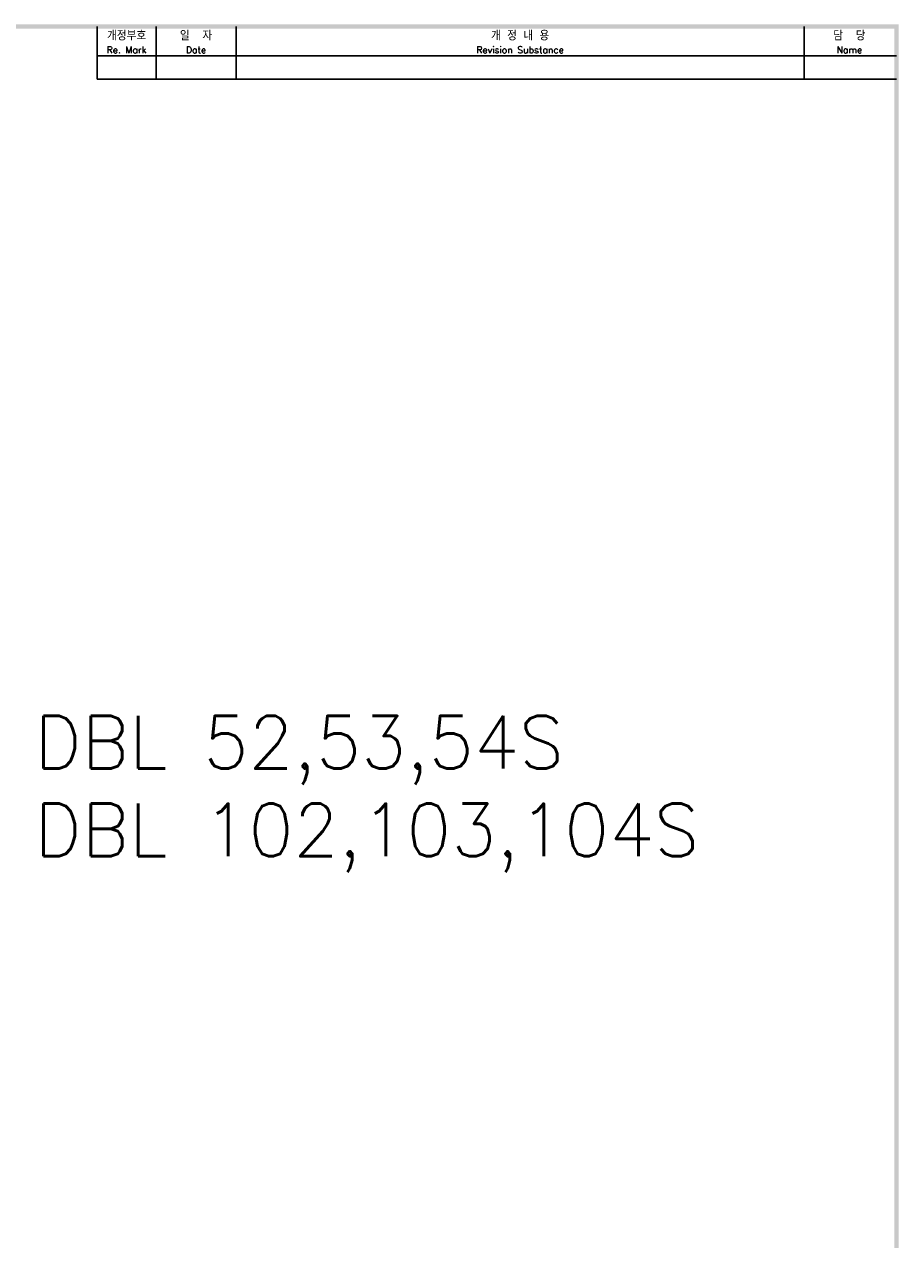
# Model space of a CAD drawing. Extents: x 1012 to 2710, y -907 to 1751.
# Tile 19 of 19: x 2246 to 2661, y 1167 to 1744. Entities that reach past the tile are written whole.
import ezdxf

# ---------------------------------------------------------------- set-up
doc = ezdxf.new("R2010")
doc.units = 0
doc.header["$LTSCALE"] = 3
doc.header["$MEASUREMENT"] = 0
for name, color, linetype in [('di', 3, 'CONTINUOUS'), ('DIM', 3, 'CONTINUOUS'), ('dimtaxt', 3, 'CONTINUOUS'), ('dwg', 7, 'CONTINUOUS'), ('text', 3, 'CONTINUOUS')]:
    doc.layers.add(name, color=color, linetype=linetype)
doc.styles.get("Standard").update_dxf_attribs({"font": 'romans.shx', "height": 4, "bigfont": 'ghs.shx'})

msp = doc.modelspace()

# ---------------------------------------------------------------- linework, layer by layer
at = {"layer": 'dimtaxt'}
for p, q in [((2308.255, 1718.23), (2308.255, 1743.23)), ((2346.255, 1718.23), (2346.255, 1743.23)), ((2616.344, 1718.23), (2616.344, 1743.23)), ((2280.255, 1729.23), (2660.255, 1729.23)), ((2280.255, 1718.23), (2660.255, 1718.23))]:
    msp.add_line(p, q, dxfattribs=at)
at = {"layer": 'dwg'}
for points in [[(1029.255, 1744.23), (1031.255, 1742.23), (2661.255, 1744.23), (2659.255, 1742.23)], [(2661.255, 1744.23), (2659.255, 1742.23), (2661.255, 596.23), (2659.255, 598.23)]]:
    msp.add_trace(points, dxfattribs=at)
at = {"layer": 'text'}
msp.add_line((2280.255, 1718.23), (2280.255, 1743.23), dxfattribs=at)

# ---------------------------------------------------------------- texts
at = {"layer": 'di', "attachment_point": 5}
for s, insert, char_height, width in [('개정부호\\P{\\H0.72727x;Re. Mark}', (2294.255, 1735.73), 4.4, 28), ('{\\H1.1x;일  자}\\P{\\H0.8x;Date}', (2327.255, 1735.73), 4, 38), ('{\\H1.1x;개 정 내 용\\P\\H0.72727x;Revision Substance}', (2481.299, 1735.73), 4, 270.08935), ('담  당\\P{\\H0.72727x;Name}', (2637.799, 1735.73), 4.4, 42.91065)]:
    msp.add_mtext(s, dxfattribs=dict(at, insert=insert, char_height=char_height, width=width))
at = {"layer": 'DIM', "insert": (2250.399, 1415.597), "char_height": 25, "width": 782.77285, "attachment_point": 1}
msp.add_mtext('{\\Fromans,hgs|c129;DBL 52,53,54S\\PDBL 102,103,104S }', dxfattribs=at)

doc.saveas('drawing.dxf')
